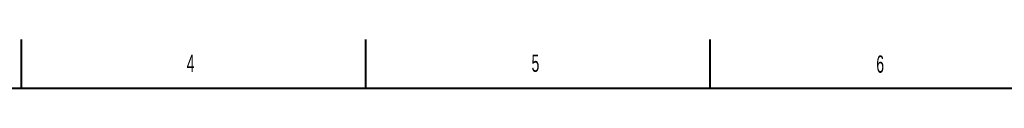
# Model space of a CAD drawing. Header units: millimetres. Extents: x 0 to 841, y 0 to 594.
# Tile 7 of 13: x 210 to 410, y 584 to 594. Entities that reach past the tile are written whole.
import ezdxf

# ---------------------------------------------------------------- set-up
doc = ezdxf.new("R2010")
doc.units = ezdxf.units.MM
doc.styles.add('SLDTEXTSTYLE0', font='TXT', dxfattribs={"width": 0.605})

msp = doc.modelspace()

# ---------------------------------------------------------------- linework, layer by layer
at = {"color": 7, "linetype": 'Continuous', "lineweight": 40}
for p, q in [((210.5, 594), (210.5, 584)), ((280.5, 584), (280.5, 594)), ((350.5, 584), (350.5, 594)), ((831, 584), (20, 584))]:
    msp.add_line(p, q, dxfattribs=at)

# ---------------------------------------------------------------- texts
at = {"color": 7, "linetype": 'Continuous', "lineweight": 0, "char_height": 3.5, "attachment_point": 1, "style": 'SLDTEXTSTYLE0'}
for s, insert in [('4', (244.14, 590.87)), ('5', (314.19, 590.92)), ('6', (384.22, 590.73))]:
    msp.add_mtext(s, dxfattribs=dict(at, insert=insert))

doc.saveas('drawing.dxf')
